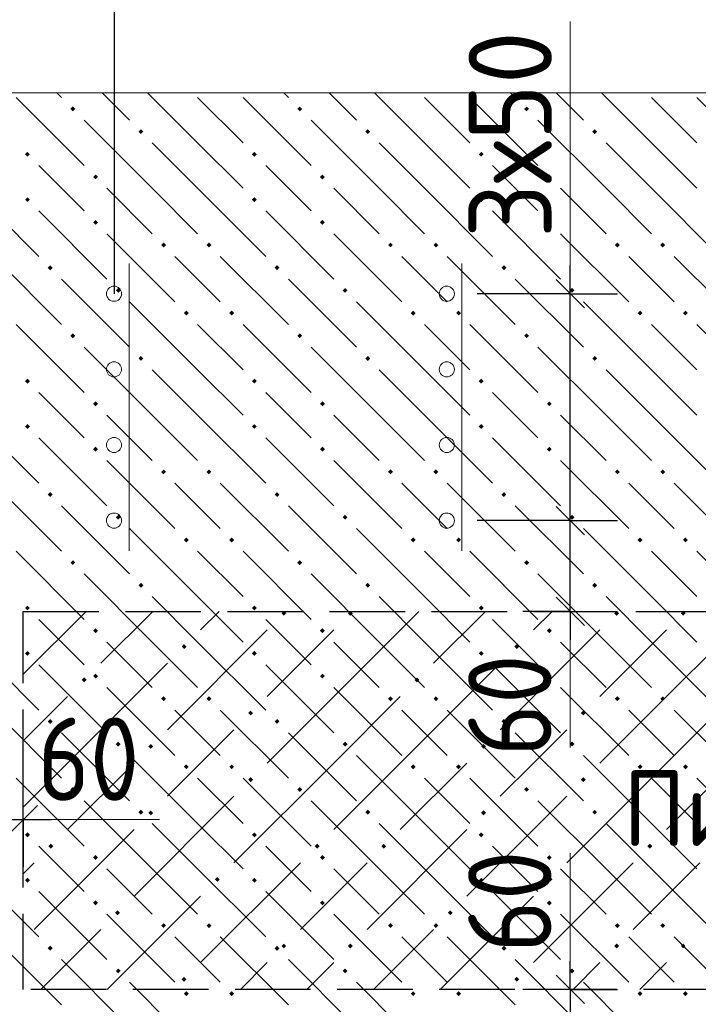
# Model space of a CAD drawing. Header units: millimetres. Extents: x 0 to 50400, y 0 to 35640.
# Tile 18 of 46: x 7147 to 9301, y 17806 to 20931. Entities that reach past the tile are written whole.
import ezdxf

# ---------------------------------------------------------------- set-up
doc = ezdxf.new("R2010")
doc.units = ezdxf.units.MM
doc.linetypes.add('______2', pattern=[324, 240, -84])
for name, color, linetype, lineweight in [('Standard', 7, 'Continuous', 25), ('ЖБ Перекрытие верхний уровень', 7, 'Continuous', 35), ('ЖБ Пилон', 7, 'Continuous', 35), ('Размерная линия_ общее', 7, 'Continuous', 13)]:
    doc.layers.add(name, color=color, linetype=linetype, lineweight=lineweight)
doc.layers.add('Вспомогательная арматура', color=7, linetype='Continuous', lineweight=18, true_color=0x656565)
doc.layers.add('Поперечная арматура', color=7, linetype='Continuous', lineweight=18, true_color=0x5a2814)
doc.layers.add('Размерная выноска', color=7, linetype='Continuous')
doc.styles.add('ISOCPEUR', font='txt')

msp = doc.modelspace()

# ---------------------------------------------------------------- hatches: boundary and pattern name
at = {"layer": 'Standard', "linetype": 'Continuous', "lineweight": 13, "transparency": 33554687}
for points in [[(7977.5, 19047.5), (7983.7, 19053.7), (7986.9, 19053.7), (7993.1, 19047.5), (7985.3, 19039.7)], [(8188.7, 19047.5), (8194.9, 19053.7), (8198.1, 19053.7), (8204.3, 19047.5), (8196.5, 19039.7)], [(9033.5, 19047.5), (9039.7, 19053.7), (9042.9, 19053.7), (9049.1, 19047.5), (9041.3, 19039.7)], [(9244.7, 19047.5), (9250.9, 19053.7), (9254.1, 19053.7), (9260.3, 19047.5), (9252.5, 19039.7)], [(7660.7, 18941.9), (7668.5, 18949.7), (7676.3, 18941.9), (7668.5, 18934.1)], [(8716.7, 18941.9), (8724.5, 18949.7), (8732.3, 18941.9), (8724.5, 18934.1)], [(7343.9, 18836.3), (7351.7, 18844.1), (7359.5, 18836.3), (7351.7, 18828.5)], [(8399.9, 18836.3), (8407.7, 18844.1), (8415.5, 18836.3), (8407.7, 18828.5)], [(7871.9, 18730.7), (7879.7, 18738.5), (7887.5, 18730.7), (7879.7, 18722.9)], [(8927.9, 18730.7), (8935.7, 18738.5), (8943.5, 18730.7), (8935.7, 18722.9)], [(7555.1, 18625.1), (7562.9, 18632.9), (7570.7, 18625.1), (7562.9, 18617.3)], [(8611.1, 18625.1), (8618.9, 18632.9), (8626.7, 18625.1), (8618.9, 18617.3)], [(7871.9, 18519.5), (7879.7, 18527.3), (7887.5, 18519.5), (7879.7, 18511.7)], [(8927.9, 18519.5), (8935.7, 18527.3), (8943.5, 18519.5), (8935.7, 18511.7)], [(7555.1, 18413.9), (7562.9, 18421.7), (7570.7, 18413.9), (7562.9, 18406.1)], [(8611.1, 18413.9), (8618.9, 18421.7), (8626.7, 18413.9), (8618.9, 18406.1)], [(7238.3, 18308.3), (7246.1, 18316.1), (7253.9, 18308.3), (7246.1, 18300.5)], [(8083.1, 18308.3), (8090.9, 18316.1), (8098.7, 18308.3), (8090.9, 18300.5)], [(8294.3, 18308.3), (8302.1, 18316.1), (8309.9, 18308.3), (8302.1, 18300.5)], [(9139.1, 18308.3), (9146.9, 18316.1), (9154.7, 18308.3), (9146.9, 18300.5)], [(7766.3, 18202.7), (7774.1, 18210.5), (7781.9, 18202.7), (7774.1, 18194.9)], [(8822.3, 18202.7), (8830.1, 18210.5), (8837.9, 18202.7), (8830.1, 18194.9)], [(7449.5, 18097.1), (7457.3, 18104.9), (7465.1, 18097.1), (7457.3, 18089.3)], [(8505.5, 18097.1), (8513.3, 18104.9), (8521.1, 18097.1), (8513.3, 18089.3)], [(7977.5, 17991.5), (7985.3, 17999.3), (7993.1, 17991.5), (7985.3, 17983.7)], [(8188.7, 17991.5), (8196.5, 17999.3), (8204.3, 17991.5), (8196.5, 17983.7)], [(9033.5, 17991.5), (9041.3, 17999.3), (9049.1, 17991.5), (9041.3, 17983.7)], [(9244.7, 17991.5), (9252.5, 17999.3), (9260.3, 17991.5), (9252.5, 17983.7)], [(7660.7, 17885.9), (7668.5, 17893.7), (7676.3, 17885.9), (7668.5, 17878.1)], [(8716.7, 17885.9), (8724.5, 17893.7), (8732.3, 17885.9), (8724.5, 17878.1)]]:
    msp.add_hatch(color=7, dxfattribs=at).paths.add_polyline_path(points, flags=16)
at = {"layer": 'ЖБ Перекрытие верхний уровень', "linetype": 'Continuous', "lineweight": 18, "transparency": 33554687}
for points in [[(7307.9, 20648.3), (7315.7, 20656.1), (7323.5, 20648.3), (7315.7, 20640.5)], [(8027.9, 20648.3), (8035.7, 20656.1), (8043.5, 20648.3), (8035.7, 20640.5)], [(8747.9, 20648.3), (8755.7, 20656.1), (8763.5, 20648.3), (8755.7, 20640.5)], [(7523.9, 20576.3), (7531.7, 20584.1), (7539.5, 20576.3), (7531.7, 20568.5)], [(8243.9, 20576.3), (8251.7, 20584.1), (8259.5, 20576.3), (8251.7, 20568.5)], [(8963.9, 20576.3), (8971.7, 20584.1), (8979.5, 20576.3), (8971.7, 20568.5)], [(7163.9, 20504.3), (7171.7, 20512.1), (7179.5, 20504.3), (7171.7, 20496.5)], [(7883.9, 20504.3), (7891.7, 20512.1), (7899.5, 20504.3), (7891.7, 20496.5)], [(8603.9, 20504.3), (8611.7, 20512.1), (8619.5, 20504.3), (8611.7, 20496.5)], [(7379.9, 20432.3), (7387.7, 20440.1), (7395.5, 20432.3), (7387.7, 20424.5)], [(8099.9, 20432.3), (8107.7, 20440.1), (8115.5, 20432.3), (8107.7, 20424.5)], [(8819.9, 20432.3), (8827.7, 20440.1), (8835.5, 20432.3), (8827.7, 20424.5)], [(7163.9, 20360.3), (7171.7, 20368.1), (7179.5, 20360.3), (7171.7, 20352.5)], [(7883.9, 20360.3), (7891.7, 20368.1), (7899.5, 20360.3), (7891.7, 20352.5)], [(8603.9, 20360.3), (8611.7, 20368.1), (8619.5, 20360.3), (8611.7, 20352.5)], [(7379.9, 20288.3), (7387.7, 20296.1), (7395.5, 20288.3), (7387.7, 20280.5)], [(8099.9, 20288.3), (8107.7, 20296.1), (8115.5, 20288.3), (8107.7, 20280.5)], [(8819.9, 20288.3), (8827.7, 20296.1), (8835.5, 20288.3), (8827.7, 20280.5)], [(7595.9, 20216.3), (7603.7, 20224.1), (7611.5, 20216.3), (7603.7, 20208.5)], [(7739.9, 20216.3), (7747.7, 20224.1), (7755.5, 20216.3), (7747.7, 20208.5)], [(8315.9, 20216.3), (8323.7, 20224.1), (8331.5, 20216.3), (8323.7, 20208.5)], [(8459.9, 20216.3), (8467.7, 20224.1), (8475.5, 20216.3), (8467.7, 20208.5)], [(9035.9, 20216.3), (9043.7, 20224.1), (9051.5, 20216.3), (9043.7, 20208.5)], [(9179.9, 20216.3), (9187.7, 20224.1), (9195.5, 20216.3), (9187.7, 20208.5)], [(7235.9, 20144.3), (7243.7, 20152.1), (7251.5, 20144.3), (7243.7, 20136.5)], [(7955.9, 20144.3), (7963.7, 20152.1), (7971.5, 20144.3), (7963.7, 20136.5)], [(8675.9, 20144.3), (8683.7, 20152.1), (8691.5, 20144.3), (8683.7, 20136.5)], [(7451.9, 20072.3), (7459.7, 20080.1), (7467.5, 20072.3), (7459.7, 20064.5)], [(8171.9, 20072.3), (8179.7, 20080.1), (8187.5, 20072.3), (8179.7, 20064.5)], [(8891.9, 20072.3), (8899.7, 20080.1), (8907.5, 20072.3), (8899.7, 20064.5)], [(7667.9, 20000.3), (7675.7, 20008.1), (7683.5, 20000.3), (7675.7, 19992.5)], [(7811.9, 20000.3), (7819.7, 20008.1), (7827.5, 20000.3), (7819.7, 19992.5)], [(8387.9, 20000.3), (8395.7, 20008.1), (8403.5, 20000.3), (8395.7, 19992.5)], [(8531.9, 20000.3), (8539.7, 20008.1), (8547.5, 20000.3), (8539.7, 19992.5)], [(9107.9, 20000.3), (9115.7, 20008.1), (9123.5, 20000.3), (9115.7, 19992.5)], [(9251.9, 20000.3), (9259.7, 20008.1), (9267.5, 20000.3), (9259.7, 19992.5)], [(7307.9, 19928.3), (7315.7, 19936.1), (7323.5, 19928.3), (7315.7, 19920.5)], [(8027.9, 19928.3), (8035.7, 19936.1), (8043.5, 19928.3), (8035.7, 19920.5)], [(8747.9, 19928.3), (8755.7, 19936.1), (8763.5, 19928.3), (8755.7, 19920.5)], [(7523.9, 19856.3), (7531.7, 19864.1), (7539.5, 19856.3), (7531.7, 19848.5)], [(8243.9, 19856.3), (8251.7, 19864.1), (8259.5, 19856.3), (8251.7, 19848.5)], [(8963.9, 19856.3), (8971.7, 19864.1), (8979.5, 19856.3), (8971.7, 19848.5)], [(7163.9, 19784.3), (7171.7, 19792.1), (7179.5, 19784.3), (7171.7, 19776.5)], [(7883.9, 19784.3), (7891.7, 19792.1), (7899.5, 19784.3), (7891.7, 19776.5)], [(8603.9, 19784.3), (8611.7, 19792.1), (8619.5, 19784.3), (8611.7, 19776.5)], [(7379.9, 19712.3), (7387.7, 19720.1), (7395.5, 19712.3), (7387.7, 19704.5)], [(8099.9, 19712.3), (8107.7, 19720.1), (8115.5, 19712.3), (8107.7, 19704.5)], [(8819.9, 19712.3), (8827.7, 19720.1), (8835.5, 19712.3), (8827.7, 19704.5)], [(7163.9, 19640.3), (7171.7, 19648.1), (7179.5, 19640.3), (7171.7, 19632.5)], [(7883.9, 19640.3), (7891.7, 19648.1), (7899.5, 19640.3), (7891.7, 19632.5)], [(8603.9, 19640.3), (8611.7, 19648.1), (8619.5, 19640.3), (8611.7, 19632.5)], [(7379.9, 19568.3), (7387.7, 19576.1), (7395.5, 19568.3), (7387.7, 19560.5)], [(8099.9, 19568.3), (8107.7, 19576.1), (8115.5, 19568.3), (8107.7, 19560.5)], [(8819.9, 19568.3), (8827.7, 19576.1), (8835.5, 19568.3), (8827.7, 19560.5)], [(7595.9, 19496.3), (7603.7, 19504.1), (7611.5, 19496.3), (7603.7, 19488.5)], [(7739.9, 19496.3), (7747.7, 19504.1), (7755.5, 19496.3), (7747.7, 19488.5)], [(8315.9, 19496.3), (8323.7, 19504.1), (8331.5, 19496.3), (8323.7, 19488.5)], [(8459.9, 19496.3), (8467.7, 19504.1), (8475.5, 19496.3), (8467.7, 19488.5)], [(9035.9, 19496.3), (9043.7, 19504.1), (9051.5, 19496.3), (9043.7, 19488.5)], [(9179.9, 19496.3), (9187.7, 19504.1), (9195.5, 19496.3), (9187.7, 19488.5)], [(7235.9, 19424.3), (7243.7, 19432.1), (7251.5, 19424.3), (7243.7, 19416.5)], [(7955.9, 19424.3), (7963.7, 19432.1), (7971.5, 19424.3), (7963.7, 19416.5)], [(8675.9, 19424.3), (8683.7, 19432.1), (8691.5, 19424.3), (8683.7, 19416.5)], [(7451.9, 19352.3), (7459.7, 19360.1), (7467.5, 19352.3), (7459.7, 19344.5)], [(8171.9, 19352.3), (8179.7, 19360.1), (8187.5, 19352.3), (8179.7, 19344.5)], [(8891.9, 19352.3), (8899.7, 19360.1), (8907.5, 19352.3), (8899.7, 19344.5)], [(7667.9, 19280.3), (7675.7, 19288.1), (7683.5, 19280.3), (7675.7, 19272.5)], [(7811.9, 19280.3), (7819.7, 19288.1), (7827.5, 19280.3), (7819.7, 19272.5)], [(8387.9, 19280.3), (8395.7, 19288.1), (8403.5, 19280.3), (8395.7, 19272.5)], [(8531.9, 19280.3), (8539.7, 19288.1), (8547.5, 19280.3), (8539.7, 19272.5)], [(9107.9, 19280.3), (9115.7, 19288.1), (9123.5, 19280.3), (9115.7, 19272.5)], [(9251.9, 19280.3), (9259.7, 19288.1), (9267.5, 19280.3), (9259.7, 19272.5)], [(7307.9, 19208.3), (7315.7, 19216.1), (7323.5, 19208.3), (7315.7, 19200.5)], [(8027.9, 19208.3), (8035.7, 19216.1), (8043.5, 19208.3), (8035.7, 19200.5)], [(8747.9, 19208.3), (8755.7, 19216.1), (8763.5, 19208.3), (8755.7, 19200.5)], [(7523.9, 19136.3), (7531.7, 19144.1), (7539.5, 19136.3), (7531.7, 19128.5)], [(8243.9, 19136.3), (8251.7, 19144.1), (8259.5, 19136.3), (8251.7, 19128.5)], [(8963.9, 19136.3), (8971.7, 19144.1), (8979.5, 19136.3), (8971.7, 19128.5)], [(7163.9, 19064.3), (7171.7, 19072.1), (7179.5, 19064.3), (7171.7, 19056.5)], [(7883.9, 19064.3), (7891.7, 19072.1), (7899.5, 19064.3), (7891.7, 19056.5)], [(8603.9, 19064.3), (8611.7, 19072.1), (8619.5, 19064.3), (8611.7, 19056.5)], [(7379.9, 18992.3), (7387.7, 19000.1), (7395.5, 18992.3), (7387.7, 18984.5)], [(8099.9, 18992.3), (8107.7, 19000.1), (8115.5, 18992.3), (8107.7, 18984.5)], [(8819.9, 18992.3), (8827.7, 19000.1), (8835.5, 18992.3), (8827.7, 18984.5)], [(7163.9, 18920.3), (7171.7, 18928.1), (7179.5, 18920.3), (7171.7, 18912.5)], [(7883.9, 18920.3), (7891.7, 18928.1), (7899.5, 18920.3), (7891.7, 18912.5)], [(8603.9, 18920.3), (8611.7, 18928.1), (8619.5, 18920.3), (8611.7, 18912.5)], [(7379.9, 18848.3), (7387.7, 18856.1), (7395.5, 18848.3), (7387.7, 18840.5)], [(8099.9, 18848.3), (8107.7, 18856.1), (8115.5, 18848.3), (8107.7, 18840.5)], [(8819.9, 18848.3), (8827.7, 18856.1), (8835.5, 18848.3), (8827.7, 18840.5)], [(7595.9, 18776.3), (7603.7, 18784.1), (7611.5, 18776.3), (7603.7, 18768.5)], [(7739.9, 18776.3), (7747.7, 18784.1), (7755.5, 18776.3), (7747.7, 18768.5)], [(8315.9, 18776.3), (8323.7, 18784.1), (8331.5, 18776.3), (8323.7, 18768.5)], [(8459.9, 18776.3), (8467.7, 18784.1), (8475.5, 18776.3), (8467.7, 18768.5)], [(9035.9, 18776.3), (9043.7, 18784.1), (9051.5, 18776.3), (9043.7, 18768.5)], [(9179.9, 18776.3), (9187.7, 18784.1), (9195.5, 18776.3), (9187.7, 18768.5)], [(7235.9, 18704.3), (7243.7, 18712.1), (7251.5, 18704.3), (7243.7, 18696.5)], [(7955.9, 18704.3), (7963.7, 18712.1), (7971.5, 18704.3), (7963.7, 18696.5)], [(8675.9, 18704.3), (8683.7, 18712.1), (8691.5, 18704.3), (8683.7, 18696.5)], [(7451.9, 18632.3), (7459.7, 18640.1), (7467.5, 18632.3), (7459.7, 18624.5)], [(8171.9, 18632.3), (8179.7, 18640.1), (8187.5, 18632.3), (8179.7, 18624.5)], [(8891.9, 18632.3), (8899.7, 18640.1), (8907.5, 18632.3), (8899.7, 18624.5)], [(7667.9, 18560.3), (7675.7, 18568.1), (7683.5, 18560.3), (7675.7, 18552.5)], [(7811.9, 18560.3), (7819.7, 18568.1), (7827.5, 18560.3), (7819.7, 18552.5)], [(8387.9, 18560.3), (8395.7, 18568.1), (8403.5, 18560.3), (8395.7, 18552.5)], [(8531.9, 18560.3), (8539.7, 18568.1), (8547.5, 18560.3), (8539.7, 18552.5)], [(9107.9, 18560.3), (9115.7, 18568.1), (9123.5, 18560.3), (9115.7, 18552.5)], [(9251.9, 18560.3), (9259.7, 18568.1), (9267.5, 18560.3), (9259.7, 18552.5)], [(7307.9, 18488.3), (7315.7, 18496.1), (7323.5, 18488.3), (7315.7, 18480.5)], [(8027.9, 18488.3), (8035.7, 18496.1), (8043.5, 18488.3), (8035.7, 18480.5)], [(8747.9, 18488.3), (8755.7, 18496.1), (8763.5, 18488.3), (8755.7, 18480.5)], [(7523.9, 18416.3), (7531.7, 18424.1), (7539.5, 18416.3), (7531.7, 18408.5)], [(8243.9, 18416.3), (8251.7, 18424.1), (8259.5, 18416.3), (8251.7, 18408.5)], [(8963.9, 18416.3), (8971.7, 18424.1), (8979.5, 18416.3), (8971.7, 18408.5)], [(7163.9, 18344.3), (7171.7, 18352.1), (7179.5, 18344.3), (7171.7, 18336.5)], [(7883.9, 18344.3), (7891.7, 18352.1), (7899.5, 18344.3), (7891.7, 18336.5)], [(8603.9, 18344.3), (8611.7, 18352.1), (8619.5, 18344.3), (8611.7, 18336.5)], [(7379.9, 18272.3), (7387.7, 18280.1), (7395.5, 18272.3), (7387.7, 18264.5)], [(8099.9, 18272.3), (8107.7, 18280.1), (8115.5, 18272.3), (8107.7, 18264.5)], [(8819.9, 18272.3), (8827.7, 18280.1), (8835.5, 18272.3), (8827.7, 18264.5)], [(7163.9, 18200.3), (7171.7, 18208.1), (7179.5, 18200.3), (7171.7, 18192.5)], [(7883.9, 18200.3), (7891.7, 18208.1), (7899.5, 18200.3), (7891.7, 18192.5)], [(8603.9, 18200.3), (8611.7, 18208.1), (8619.5, 18200.3), (8611.7, 18192.5)], [(7379.9, 18128.3), (7387.7, 18136.1), (7395.5, 18128.3), (7387.7, 18120.5)], [(8099.9, 18128.3), (8107.7, 18136.1), (8115.5, 18128.3), (8107.7, 18120.5)], [(8819.9, 18128.3), (8827.7, 18136.1), (8835.5, 18128.3), (8827.7, 18120.5)], [(7595.9, 18056.3), (7603.7, 18064.1), (7611.5, 18056.3), (7603.7, 18048.5)], [(7739.9, 18056.3), (7747.7, 18064.1), (7755.5, 18056.3), (7747.7, 18048.5)], [(8315.9, 18056.3), (8323.7, 18064.1), (8331.5, 18056.3), (8323.7, 18048.5)], [(8459.9, 18056.3), (8467.7, 18064.1), (8475.5, 18056.3), (8467.7, 18048.5)], [(9035.9, 18056.3), (9043.7, 18064.1), (9051.5, 18056.3), (9043.7, 18048.5)], [(9179.9, 18056.3), (9187.7, 18064.1), (9195.5, 18056.3), (9187.7, 18048.5)], [(7235.9, 17984.3), (7243.7, 17992.1), (7251.5, 17984.3), (7243.7, 17976.5)], [(7955.9, 17984.3), (7963.7, 17992.1), (7971.5, 17984.3), (7963.7, 17976.5)], [(8675.9, 17984.3), (8683.7, 17992.1), (8691.5, 17984.3), (8683.7, 17976.5)], [(7451.9, 17912.3), (7459.7, 17920.1), (7467.5, 17912.3), (7459.7, 17904.5)], [(8171.9, 17912.3), (8179.7, 17920.1), (8187.5, 17912.3), (8179.7, 17904.5)], [(8891.9, 17912.3), (8899.7, 17920.1), (8907.5, 17912.3), (8899.7, 17904.5)], [(7667.9, 17840.3), (7675.7, 17848.1), (7683.5, 17840.3), (7675.7, 17832.5)], [(7811.9, 17840.3), (7819.7, 17848.1), (7827.5, 17840.3), (7819.7, 17832.5)], [(8387.9, 17840.3), (8395.7, 17848.1), (8403.5, 17840.3), (8395.7, 17832.5)], [(8531.9, 17840.3), (8539.7, 17848.1), (8547.5, 17840.3), (8539.7, 17832.5)], [(9107.9, 17840.3), (9115.7, 17848.1), (9123.5, 17840.3), (9115.7, 17832.5)], [(9251.9, 17840.3), (9259.7, 17848.1), (9267.5, 17840.3), (9259.7, 17832.5)]]:
    msp.add_hatch(color=7, dxfattribs=at).paths.add_polyline_path(points, flags=16)

# ---------------------------------------------------------------- linework, layer by layer
at = {"layer": 'Standard', "color": 251, "linetype": 'Continuous', "lineweight": -3, "true_color": 0x656565, "transparency": 33554687}
for p, q in [((7446.3, 21131.1), (7446.3, 20061.7)), ((8894.2, 20061.7), (8744.2, 20061.7)), ((8894.2, 20061.7), (9044.2, 20061.7)), ((8894.2, 19341.7), (8744.2, 19341.7)), ((8894.2, 19341.7), (9044.2, 19341.7)), ((8894.2, 19053.7), (8744.2, 19053.7)), ((8894.2, 19053.7), (9044.2, 19053.7)), ((8894.2, 19053.7), (8894.2, 19053.7)), ((7158.3, 18392.7), (7158.3, 18542.7)), ((7158.3, 18392.7), (7158.3, 18423.4)), ((7158.3, 18392.7), (7158.3, 18242.7)), ((8894.2, 17853.7), (8744.2, 17853.7)), ((8894.2, 17853.7), (9044.2, 17853.7)), ((8894.2, 17853.7), (8894.2, 17853.7))]:
    msp.add_line(p, q, dxfattribs=at)
at = {"layer": 'Standard', "color": 7, "linetype": 'Continuous', "lineweight": -3, "transparency": 33554687}
for p, q in [((8894.2, 20061.7), (8894.2, 20151.7)), ((8894.2, 19341.7), (8894.2, 20061.7)), ((8894.2, 19053.7), (8894.2, 19341.7)), ((8894.2, 19053.7), (8894.2, 18963.7)), ((6870.3, 18392.7), (7158.3, 18392.7)), ((7158.3, 18392.7), (7248.3, 18392.7)), ((8894.2, 17853.7), (8894.2, 17943.7)), ((8894.2, 17853.7), (8894.2, 17565.7))]:
    msp.add_line(p, q, dxfattribs=at)
at = {"layer": 'Standard', "color": 7, "linetype": 'Continuous', "lineweight": 25, "transparency": 33554687}
for p, q in [((8939.2, 20016.7), (8849.2, 20106.7)), ((8939.2, 19296.7), (8849.2, 19386.7)), ((8939.2, 19008.7), (8849.2, 19098.7)), ((7113.3, 18347.7), (7203.3, 18437.7)), ((8849.2, 17898.7), (8939.2, 17808.7))]:
    msp.add_line(p, q, dxfattribs=at)
at = {"layer": 'Standard', "color": 253, "linetype": 'Continuous', "lineweight": 13, "true_color": 0xa0a0a0, "transparency": 33554687}
for p, q in [((7158.3, 18854.1), (7357.9, 19053.7)), ((7569.1, 19053.7), (7404.5, 18889.1)), ((7780.3, 19053.7), (7721.3, 18994.7)), ((8143.7, 18783.5), (8413.9, 19053.7)), ((8625.1, 19053.7), (8460.5, 18889.1)), ((8836.3, 19053.7), (8777.3, 18994.7)), ((9199.7, 18783.5), (9469.9, 19053.7)), ((7932.5, 18994.7), (7615.7, 18677.9)), ((8143.7, 18994.7), (7932.5, 18783.5)), ((8988.5, 18994.7), (8671.7, 18677.9)), ((9199.7, 18994.7), (8988.5, 18783.5)), ((7298.9, 18572.3), (7615.7, 18889.1)), ((8354.9, 18572.3), (8671.7, 18889.1)), ((7298.9, 18783.5), (7158.3, 18642.9)), ((8143.7, 18783.5), (7932.5, 18572.3)), ((8354.9, 18783.5), (8143.7, 18572.3)), ((9199.7, 18783.5), (8988.5, 18572.3)), ((9410.9, 18783.5), (9199.7, 18572.3)), ((7721.3, 18572.3), (7826.9, 18677.9)), ((8777.3, 18572.3), (8882.9, 18677.9)), ((7298.9, 18572.3), (7158.3, 18431.7)), ((7510.1, 18572.3), (7298.9, 18361.1)), ((7615.7, 18466.7), (7721.3, 18572.3)), ((8143.7, 18572.3), (7826.9, 18255.5)), ((8354.9, 18572.3), (8143.7, 18361.1)), ((8566.1, 18572.3), (8354.9, 18361.1)), ((8671.7, 18466.7), (8777.3, 18572.3)), ((9199.7, 18572.3), (8882.9, 18255.5)), ((9410.9, 18572.3), (9199.7, 18361.1)), ((7826.9, 18466.7), (7510.1, 18149.9)), ((8882.9, 18466.7), (8566.1, 18149.9)), ((7510.1, 18361.1), (7193.3, 18044.3)), ((8566.1, 18361.1), (8249.3, 18044.3)), ((7158.3, 18220.5), (7193.3, 18255.5)), ((8038.1, 18255.5), (7721.3, 17938.7)), ((8143.7, 18149.9), (8249.3, 18255.5)), ((9094.1, 18255.5), (8777.3, 17938.7)), ((9199.7, 18149.9), (9305.3, 18255.5)), ((7721.3, 18149.9), (7425.1, 17853.7)), ((8038.1, 18044.3), (8143.7, 18149.9)), ((8777.3, 18149.9), (8481.1, 17853.7)), ((9094.1, 18044.3), (9199.7, 18149.9)), ((7213.9, 17853.7), (7404.5, 18044.3)), ((8269.9, 17853.7), (8460.5, 18044.3)), ((7932.5, 17938.7), (7847.5, 17853.7)), ((8143.7, 17938.7), (8058.7, 17853.7)), ((8988.5, 17938.7), (8903.5, 17853.7)), ((9199.7, 17938.7), (9114.7, 17853.7))]:
    msp.add_line(p, q, dxfattribs=at)
at = {"layer": 'Standard', "color": 251, "linetype": 'Continuous', "lineweight": -3, "true_color": 0x656565, "transparency": 33554687}
for points in [[(8894.2, 20061.7), (8875.1, 20061.7), (8875.1, 20061.7), (8598.3, 20061.7)], [(8894.2, 19341.7), (8874.5, 19341.7), (8874.5, 19341.7), (8598.3, 19341.7)]]:
    msp.add_lwpolyline(points, dxfattribs=at)
at = {"layer": 'Вспомогательная арматура', "color": 251, "linetype": 'Continuous', "lineweight": 18, "true_color": 0x656565, "transparency": 33554687}
for p, q in [((7494.3, 19245.7), (7494.3, 20157.7)), ((7494.3, 19245.7), (7494.3, 20157.7)), ((8550.3, 19245.7), (8550.3, 20157.7)), ((8550.3, 19245.7), (8550.3, 20157.7))]:
    msp.add_line(p, q, dxfattribs=at)
at = {"layer": 'ЖБ Перекрытие верхний уровень', "color": 9, "linetype": 'Continuous', "lineweight": 18, "true_color": 0xc7c7c7, "transparency": 33554687}
for p, q in [((7265, 20699), (7279.7, 20684.3)), ((7409, 20699), (7495.7, 20612.3)), ((7711.7, 20540.3), (7553, 20699)), ((7985, 20699), (7999.7, 20684.3)), ((8129, 20699), (8215.7, 20612.3)), ((8431.7, 20540.3), (8273, 20699)), ((8705, 20699), (8719.7, 20684.3)), ((8849, 20699), (8935.7, 20612.3)), ((9151.7, 20540.3), (8993, 20699)), ((7135.7, 20684.3), (7351.7, 20468.3)), ((7711.7, 20684.3), (7855.7, 20540.3)), ((7855.7, 20684.3), (8071.7, 20468.3)), ((8431.7, 20684.3), (8575.7, 20540.3)), ((8575.7, 20684.3), (8791.7, 20468.3)), ((9151.7, 20684.3), (9295.7, 20540.3)), ((9295.7, 20684.3), (9511.7, 20468.3)), ((7567.7, 20396.3), (7351.7, 20612.3)), ((8287.7, 20396.3), (8071.7, 20612.3)), ((9007.7, 20396.3), (8791.7, 20612.3)), ((7567.7, 20540.3), (7711.7, 20396.3)), ((7711.7, 20540.3), (7855.7, 20396.3)), ((8287.7, 20540.3), (8431.7, 20396.3)), ((8431.7, 20540.3), (8575.7, 20396.3)), ((9007.7, 20540.3), (9151.7, 20396.3)), ((9151.7, 20540.3), (9295.7, 20396.3)), ((7279.7, 20396.3), (7207.7, 20468.3)), ((7999.7, 20396.3), (7927.7, 20468.3)), ((8719.7, 20396.3), (8647.7, 20468.3)), ((6991.7, 20396.3), (7207.7, 20180.3)), ((7351.7, 20324.3), (7279.7, 20396.3)), ((7423.7, 20396.3), (7567.7, 20252.3)), ((7567.7, 20396.3), (7711.7, 20252.3)), ((7711.7, 20396.3), (7927.7, 20180.3)), ((8071.7, 20324.3), (7999.7, 20396.3)), ((8143.7, 20396.3), (8287.7, 20252.3)), ((8287.7, 20396.3), (8431.7, 20252.3)), ((8431.7, 20396.3), (8647.7, 20180.3)), ((8791.7, 20324.3), (8719.7, 20396.3)), ((8863.7, 20396.3), (9007.7, 20252.3)), ((9007.7, 20396.3), (9151.7, 20252.3)), ((9151.7, 20396.3), (9367.7, 20180.3)), ((7207.7, 20324.3), (7423.7, 20108.3)), ((7927.7, 20324.3), (8143.7, 20108.3)), ((8647.7, 20324.3), (8863.7, 20108.3)), ((7423.7, 20252.3), (7639.7, 20036.3)), ((8143.7, 20252.3), (8359.7, 20036.3)), ((8863.7, 20252.3), (9079.7, 20036.3)), ((7063.7, 20180.3), (7279.7, 19964.3)), ((7711.7, 20108.3), (7639.7, 20180.3)), ((7783.7, 20180.3), (7999.7, 19964.3)), ((8431.7, 20108.3), (8359.7, 20180.3)), ((8503.7, 20180.3), (8719.7, 19964.3)), ((9151.7, 20108.3), (9079.7, 20180.3)), ((9223.7, 20180.3), (9439.7, 19964.3)), ((7279.7, 20108.3), (7495.7, 19892.3)), ((7783.7, 20036.3), (7711.7, 20108.3)), ((7999.7, 20108.3), (8215.7, 19892.3)), ((8503.7, 20036.3), (8431.7, 20108.3)), ((8719.7, 20108.3), (8935.7, 19892.3)), ((9223.7, 20036.3), (9151.7, 20108.3)), ((7711.7, 19820.3), (7495.7, 20036.3)), ((8431.7, 19820.3), (8215.7, 20036.3)), ((9151.7, 19820.3), (8935.7, 20036.3)), ((7135.7, 19964.3), (7351.7, 19748.3)), ((7711.7, 19964.3), (7855.7, 19820.3)), ((7855.7, 19964.3), (8071.7, 19748.3)), ((8431.7, 19964.3), (8575.7, 19820.3)), ((8575.7, 19964.3), (8791.7, 19748.3)), ((9151.7, 19964.3), (9295.7, 19820.3)), ((9295.7, 19964.3), (9511.7, 19748.3)), ((7567.7, 19676.3), (7351.7, 19892.3)), ((8287.7, 19676.3), (8071.7, 19892.3)), ((9007.7, 19676.3), (8791.7, 19892.3)), ((7567.7, 19820.3), (7711.7, 19676.3)), ((7711.7, 19820.3), (7855.7, 19676.3)), ((8287.7, 19820.3), (8431.7, 19676.3)), ((8431.7, 19820.3), (8575.7, 19676.3)), ((9007.7, 19820.3), (9151.7, 19676.3)), ((9151.7, 19820.3), (9295.7, 19676.3)), ((7279.7, 19676.3), (7207.7, 19748.3)), ((7999.7, 19676.3), (7927.7, 19748.3)), ((8719.7, 19676.3), (8647.7, 19748.3)), ((6991.7, 19676.3), (7207.7, 19460.3)), ((7351.7, 19604.3), (7279.7, 19676.3)), ((7423.7, 19676.3), (7567.7, 19532.3)), ((7567.7, 19676.3), (7711.7, 19532.3)), ((7711.7, 19676.3), (7927.7, 19460.3)), ((8071.7, 19604.3), (7999.7, 19676.3)), ((8143.7, 19676.3), (8287.7, 19532.3)), ((8287.7, 19676.3), (8431.7, 19532.3)), ((8431.7, 19676.3), (8647.7, 19460.3)), ((8791.7, 19604.3), (8719.7, 19676.3)), ((8863.7, 19676.3), (9007.7, 19532.3)), ((9007.7, 19676.3), (9151.7, 19532.3)), ((9151.7, 19676.3), (9367.7, 19460.3)), ((7207.7, 19604.3), (7423.7, 19388.3)), ((7927.7, 19604.3), (8143.7, 19388.3)), ((8647.7, 19604.3), (8863.7, 19388.3)), ((7423.7, 19532.3), (7639.7, 19316.3)), ((8143.7, 19532.3), (8359.7, 19316.3)), ((8863.7, 19532.3), (9079.7, 19316.3)), ((7063.7, 19460.3), (7279.7, 19244.3)), ((7711.7, 19388.3), (7639.7, 19460.3)), ((7783.7, 19460.3), (7999.7, 19244.3)), ((8431.7, 19388.3), (8359.7, 19460.3)), ((8503.7, 19460.3), (8719.7, 19244.3)), ((9151.7, 19388.3), (9079.7, 19460.3)), ((9223.7, 19460.3), (9439.7, 19244.3)), ((7279.7, 19388.3), (7495.7, 19172.3)), ((7783.7, 19316.3), (7711.7, 19388.3)), ((7999.7, 19388.3), (8215.7, 19172.3)), ((8503.7, 19316.3), (8431.7, 19388.3)), ((8719.7, 19388.3), (8935.7, 19172.3)), ((9223.7, 19316.3), (9151.7, 19388.3)), ((7711.7, 19100.3), (7495.7, 19316.3)), ((8431.7, 19100.3), (8215.7, 19316.3)), ((9151.7, 19100.3), (8935.7, 19316.3)), ((7135.7, 19244.3), (7351.7, 19028.3)), ((7711.7, 19244.3), (7855.7, 19100.3)), ((7855.7, 19244.3), (8071.7, 19028.3)), ((8431.7, 19244.3), (8575.7, 19100.3)), ((8575.7, 19244.3), (8791.7, 19028.3)), ((9151.7, 19244.3), (9295.7, 19100.3)), ((9295.7, 19244.3), (9511.7, 19028.3)), ((7567.7, 18956.3), (7351.7, 19172.3)), ((8287.7, 18956.3), (8071.7, 19172.3)), ((9007.7, 18956.3), (8791.7, 19172.3)), ((7567.7, 19100.3), (7711.7, 18956.3)), ((7711.7, 19100.3), (7855.7, 18956.3)), ((8287.7, 19100.3), (8431.7, 18956.3)), ((8431.7, 19100.3), (8575.7, 18956.3)), ((9007.7, 19100.3), (9151.7, 18956.3)), ((9151.7, 19100.3), (9295.7, 18956.3)), ((7279.7, 18956.3), (7207.7, 19028.3)), ((7999.7, 18956.3), (7927.7, 19028.3)), ((8719.7, 18956.3), (8647.7, 19028.3)), ((6991.7, 18956.3), (7207.7, 18740.3)), ((7351.7, 18884.3), (7279.7, 18956.3)), ((7423.7, 18956.3), (7567.7, 18812.3)), ((7567.7, 18956.3), (7711.7, 18812.3)), ((7711.7, 18956.3), (7927.7, 18740.3)), ((8071.7, 18884.3), (7999.7, 18956.3)), ((8143.7, 18956.3), (8287.7, 18812.3)), ((8287.7, 18956.3), (8431.7, 18812.3)), ((8431.7, 18956.3), (8647.7, 18740.3)), ((8791.7, 18884.3), (8719.7, 18956.3)), ((8863.7, 18956.3), (9007.7, 18812.3)), ((9007.7, 18956.3), (9151.7, 18812.3)), ((9151.7, 18956.3), (9367.7, 18740.3)), ((7207.7, 18884.3), (7423.7, 18668.3)), ((7927.7, 18884.3), (8143.7, 18668.3)), ((8647.7, 18884.3), (8863.7, 18668.3)), ((7423.7, 18812.3), (7639.7, 18596.3)), ((8143.7, 18812.3), (8359.7, 18596.3)), ((8863.7, 18812.3), (9079.7, 18596.3)), ((7063.7, 18740.3), (7279.7, 18524.3)), ((7711.7, 18668.3), (7639.7, 18740.3)), ((7783.7, 18740.3), (7999.7, 18524.3)), ((8431.7, 18668.3), (8359.7, 18740.3)), ((8503.7, 18740.3), (8719.7, 18524.3)), ((9151.7, 18668.3), (9079.7, 18740.3)), ((9223.7, 18740.3), (9439.7, 18524.3)), ((7279.7, 18668.3), (7495.7, 18452.3)), ((7783.7, 18596.3), (7711.7, 18668.3)), ((7999.7, 18668.3), (8215.7, 18452.3)), ((8503.7, 18596.3), (8431.7, 18668.3)), ((8719.7, 18668.3), (8935.7, 18452.3)), ((9223.7, 18596.3), (9151.7, 18668.3)), ((7711.7, 18380.3), (7495.7, 18596.3)), ((8431.7, 18380.3), (8215.7, 18596.3)), ((9151.7, 18380.3), (8935.7, 18596.3)), ((7135.7, 18524.3), (7351.7, 18308.3)), ((7711.7, 18524.3), (7855.7, 18380.3)), ((7855.7, 18524.3), (8071.7, 18308.3)), ((8431.7, 18524.3), (8575.7, 18380.3)), ((8575.7, 18524.3), (8791.7, 18308.3)), ((9151.7, 18524.3), (9295.7, 18380.3)), ((9295.7, 18524.3), (9511.7, 18308.3)), ((7567.7, 18236.3), (7351.7, 18452.3)), ((8287.7, 18236.3), (8071.7, 18452.3)), ((9007.7, 18236.3), (8791.7, 18452.3)), ((7567.7, 18380.3), (7711.7, 18236.3)), ((7711.7, 18380.3), (7855.7, 18236.3)), ((8287.7, 18380.3), (8431.7, 18236.3)), ((8431.7, 18380.3), (8575.7, 18236.3)), ((9007.7, 18380.3), (9151.7, 18236.3)), ((9151.7, 18380.3), (9295.7, 18236.3)), ((7279.7, 18236.3), (7207.7, 18308.3)), ((7999.7, 18236.3), (7927.7, 18308.3)), ((8719.7, 18236.3), (8647.7, 18308.3)), ((6991.7, 18236.3), (7207.7, 18020.3)), ((7351.7, 18164.3), (7279.7, 18236.3)), ((7423.7, 18236.3), (7567.7, 18092.3)), ((7567.7, 18236.3), (7711.7, 18092.3)), ((7711.7, 18236.3), (7927.7, 18020.3)), ((8071.7, 18164.3), (7999.7, 18236.3)), ((8143.7, 18236.3), (8287.7, 18092.3)), ((8287.7, 18236.3), (8431.7, 18092.3)), ((8431.7, 18236.3), (8647.7, 18020.3)), ((8791.7, 18164.3), (8719.7, 18236.3)), ((8863.7, 18236.3), (9007.7, 18092.3)), ((9007.7, 18236.3), (9151.7, 18092.3)), ((9151.7, 18236.3), (9367.7, 18020.3)), ((7207.7, 18164.3), (7423.7, 17948.3)), ((7927.7, 18164.3), (8143.7, 17948.3)), ((8647.7, 18164.3), (8863.7, 17948.3)), ((7423.7, 18092.3), (7639.7, 17876.3)), ((8143.7, 18092.3), (8359.7, 17876.3)), ((8863.7, 18092.3), (9079.7, 17876.3)), ((7063.7, 18020.3), (7279.7, 17804.3)), ((7711.7, 17948.3), (7639.7, 18020.3)), ((7783.7, 18020.3), (7999.7, 17804.3)), ((8431.7, 17948.3), (8359.7, 18020.3)), ((8503.7, 18020.3), (8719.7, 17804.3)), ((9151.7, 17948.3), (9079.7, 18020.3)), ((9223.7, 18020.3), (9439.7, 17804.3)), ((7279.7, 17948.3), (7495.7, 17732.3)), ((7783.7, 17876.3), (7711.7, 17948.3)), ((7999.7, 17948.3), (8215.7, 17732.3)), ((8503.7, 17876.3), (8431.7, 17948.3)), ((8719.7, 17948.3), (8935.7, 17732.3)), ((9223.7, 17876.3), (9151.7, 17948.3)), ((7711.7, 17660.3), (7495.7, 17876.3)), ((8431.7, 17660.3), (8215.7, 17876.3)), ((9151.7, 17660.3), (8935.7, 17876.3))]:
    msp.add_line(p, q, dxfattribs=at)
at = {"layer": 'ЖБ Пилон', "color": 253, "linetype": '______2', "lineweight": -3, "true_color": 0xababab, "transparency": 33554687}
for p, q in [((7158.3, 17853.7), (7158.3, 19053.7)), ((7158.3, 19053.7), (11958.3, 19053.7)), ((11958.3, 17853.7), (7158.3, 17853.7))]:
    msp.add_line(p, q, dxfattribs=at)
at = {"layer": 'Поперечная арматура', "color": 19, "linetype": 'Continuous', "lineweight": 18, "true_color": 0x5a2814, "transparency": 33554687}
for centre in [(7446.3, 20061.7), (8502.3, 20061.7), (7446.3, 19821.7), (8502.3, 19821.7), (7446.3, 19581.7), (8502.3, 19581.7), (7446.3, 19341.7), (8502.3, 19341.7)]:
    msp.add_circle(centre, 24, dxfattribs=at)
at = {"layer": 'Размерная выноска', "color": 7, "linetype": 'Continuous', "lineweight": 13, "transparency": 33554687}
msp.add_line((13690.8, 20699), (4984.5, 20699), dxfattribs=at)
at = {"layer": 'Размерная линия_ общее', "color": 7, "linetype": 'Continuous', "lineweight": 13, "transparency": 33554687}
for p, q in [((8894.2, 20925.7), (8894.2, 20061.7)), ((8894.2, 18621.7), (8894.2, 19053.7)), ((7158.3, 18392.7), (7590.3, 18392.7)), ((8894.2, 18285.7), (8894.2, 17853.7))]:
    msp.add_line(p, q, dxfattribs=at)

# ---------------------------------------------------------------- texts
at = {"layer": 'Standard', "color": 7, "linetype": 'Continuous', "lineweight": 25, "transparency": 33554687, "char_height": 264, "attachment_point": 7, "rotation": 90, "style": 'ISOCPEUR'}
for s, insert, width in [('\\W0.93;3х50', (8835.6, 20238.5), 861.713), ('\\W0.87;60', (8834.2, 18593.5), 484.709), ('\\W0.87;60', (8834.2, 17970.7), 484.718)]:
    msp.add_mtext(s, dxfattribs=dict(at, insert=insert, width=width))
at = {"layer": 'Standard', "color": 7, "linetype": 'Continuous', "lineweight": 25, "transparency": 33554687, "insert": (7203.3, 18452.7), "char_height": 264, "width": 484.709, "attachment_point": 7, "style": 'ISOCPEUR'}
msp.add_mtext('\\W0.87;60', dxfattribs=at)
at = {"layer": 'Standard', "color": 251, "linetype": 'Continuous', "lineweight": 18, "true_color": 0x575757, "transparency": 33554687, "insert": (9061.4, 18308.5), "char_height": 240, "width": 968.362, "attachment_point": 7, "style": 'ISOCPEUR'}
msp.add_mtext('\\W0.94;Пилон', dxfattribs=at)

doc.saveas('drawing.dxf')
